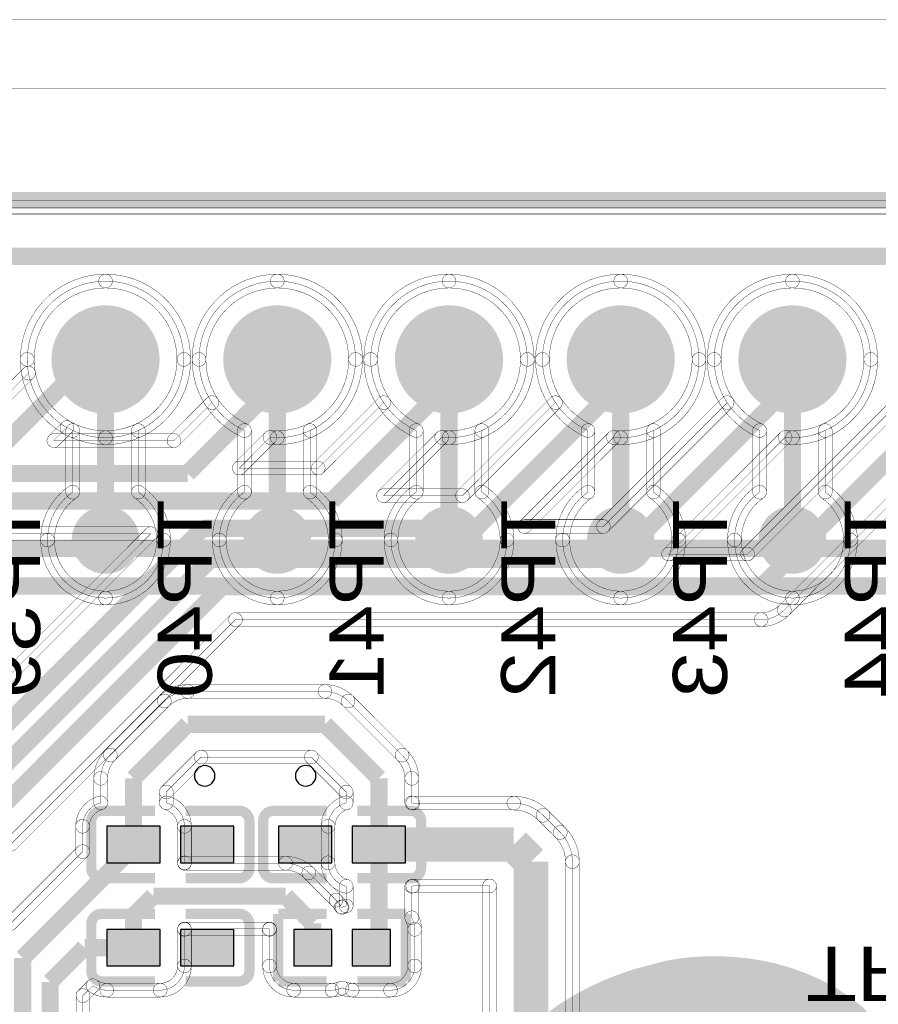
# Model space of a CAD drawing. Header units: millimetres. Extents: x -3.6 to 69.4, y -2.3 to 32.5.
# Tile 12 of 13: x 45.3 to 58, y 18 to 32.5. Entities that reach past the tile are written whole.
import ezdxf
from ezdxf.enums import TextEntityAlignment as Align

# ---------------------------------------------------------------- set-up
doc = ezdxf.new("R2010")
doc.units = ezdxf.units.MM
for name, color, linetype, true_color in [('Bottom Layer', 7, 'Continuous', 0x0000ff), ('Bottom Silkscreen Layer', 7, 'Continuous', 0x66cc33), ('Hole Layer', 7, 'Continuous', 0x222222), ('Top Layer', 7, 'Continuous', 0xff0000), ('Top Silkscreen Layer', 7, 'Continuous', 0xffcc00)]:
    doc.layers.add(name, color=color, linetype=linetype, true_color=true_color)
doc.styles.get("Standard").update_dxf_attribs({"font": 'arial.ttf'})

msp = doc.modelspace()

# ---------------------------------------------------------------- hatches: boundary and pattern name
at = {"layer": 'Bottom Layer'}
for points in [[(45.739, 27.492, 1), (47.339, 27.492, 1)], [(48.279, 27.492, 1), (49.879, 27.492, 1)], [(50.819, 27.492, 1), (52.419, 27.492, 1)], [(53.359, 27.492, 1), (54.959, 27.492, 1)], [(55.899, 27.492, 1), (57.499, 27.492, 1)], [(46.039, 24.823, 1), (47.039, 24.823, 1)], [(48.579, 24.823, 1), (49.579, 24.823, 1)], [(51.119, 24.823, 1), (52.119, 24.823, 1)], [(53.659, 24.823, 1), (54.659, 24.823, 1)], [(56.199, 24.823, 1), (57.199, 24.823, 1)]]:
    msp.add_hatch(color=256, dxfattribs=at).paths.add_polyline_path(points)
at = {"layer": 'Hole Layer'}
for points in [[(46.039, 27.492, 1), (47.039, 27.492, 1)], [(48.579, 27.492, 1), (49.579, 27.492, 1)], [(51.119, 27.492, 1), (52.119, 27.492, 1)], [(53.659, 27.492, 1), (54.659, 27.492, 1)], [(56.199, 27.492, 1), (57.199, 27.492, 1)]]:
    msp.add_hatch(color=256, dxfattribs=at).paths.add_polyline_path(points)
at = {"layer": 'Top Layer'}
for points in [[(45.739, 27.492, 1), (47.339, 27.492, 1)], [(48.279, 27.492, 1), (49.879, 27.492, 1)], [(50.819, 27.492, 1), (52.419, 27.492, 1)], [(53.359, 27.492, 1), (54.959, 27.492, 1)], [(55.899, 27.492, 1), (57.499, 27.492, 1)], [(47.348, 20.05), (47.348, 20.59), (46.558, 20.59), (46.558, 20.05)], [(48.438, 20.05), (48.438, 20.59), (47.648, 20.59), (47.648, 20.05)], [(49.098, 20.59), (49.098, 20.05), (49.888, 20.05), (49.888, 20.59)], [(50.188, 20.59), (50.188, 20.05), (50.978, 20.05), (50.978, 20.59)], [(47.348, 18.526), (47.348, 19.066), (46.558, 19.066), (46.558, 18.526)], [(48.438, 18.526), (48.438, 19.066), (47.648, 19.066), (47.648, 18.526)], [(49.888, 18.526), (49.888, 19.066), (49.322, 19.066), (49.322, 18.526)], [(50.754, 18.526), (50.754, 19.066), (50.188, 19.066), (50.188, 18.526)]]:
    msp.add_hatch(color=256, dxfattribs=at).paths.add_polyline_path(points)
at = {"layer": 'Top Silkscreen Layer'}
for points in [[(54.848, 18.476), (54.373, 18.35), (54.149, 18.272), (53.935, 18.186), (53.73, 18.09), (53.536, 17.985), (53.351, 17.872), (53.177, 17.75), (53.014, 17.619), (52.862, 17.481), (52.721, 17.334), (52.592, 17.179), (52.474, 17.017), (52.368, 16.848), (52.274, 16.671), (52.193, 16.487), (52.131, 16.318), (52.094, 16.167), (52.076, 16.004), (52.07, 15.794), (52.074, 15.577), (52.093, 15.412), (52.135, 15.253), (52.21, 15.058), (52.267, 14.93), (52.333, 14.808), (52.407, 14.691), (52.489, 14.579), (52.578, 14.473), (52.674, 14.373), (52.778, 14.278), (52.888, 14.189), (53.004, 14.106), (53.125, 14.028), (53.253, 13.957), (53.385, 13.892), (53.664, 13.779), (53.959, 13.693), (54.268, 13.632), (54.588, 13.598), (54.916, 13.591), (55.25, 13.612), (55.587, 13.662), (55.923, 13.74), (56.258, 13.849), (56.586, 13.989), (56.915, 14.158), (57.028, 14.226), (57.086, 14.271), (57.142, 14.322), (57.194, 14.344), (57.325, 14.44), (57.556, 14.665), (57.795, 14.924), (57.95, 15.123), (58.083, 15.364), (58.137, 15.478), (58.183, 15.591), (58.222, 15.703), (58.255, 15.817), (58.281, 15.933), (58.302, 16.054), (58.323, 16.262), (58.323, 16.466), (58.304, 16.663), (58.264, 16.854), (58.206, 17.038), (58.129, 17.214), (58.033, 17.382), (57.919, 17.542), (57.788, 17.692), (57.64, 17.832), (57.476, 17.962), (57.295, 18.081), (57.098, 18.189), (56.887, 18.285), (56.66, 18.368), (56.419, 18.438), (56.231, 18.479), (56.034, 18.51), (55.831, 18.531), (55.625, 18.541), (55.42, 18.541), (55.22, 18.53), (55.028, 18.508)], [(56.737, 18.201), (57.006, 18.079), (57.244, 17.945), (57.353, 17.874), (57.454, 17.799), (57.549, 17.72), (57.637, 17.638), (57.718, 17.552), (57.793, 17.461), (57.862, 17.366), (57.926, 17.267), (57.983, 17.163), (58.035, 17.054), (58.082, 16.939), (58.124, 16.82), (58.162, 16.685), (58.188, 16.556), (58.202, 16.429), (58.204, 16.301), (58.193, 16.171), (58.17, 16.035), (58.134, 15.89), (58.086, 15.734), (58.015, 15.562), (57.918, 15.377), (57.8, 15.187), (57.669, 15.002), (57.53, 14.829), (57.39, 14.678), (57.256, 14.556), (57.134, 14.473), (57.061, 14.462), (57.048, 14.608), (57.075, 14.78), (57.143, 14.984), (57.232, 15.171), (57.322, 15.291), (57.434, 15.352), (57.615, 15.426), (57.818, 15.537), (57.744, 15.721), (57.349, 16.379), (57.017, 16.939), (56.972, 16.934), (56.885, 16.893), (56.647, 16.855), (56.034, 17.017), (55.268, 17.239), (54.934, 17.332), (54.708, 17.198), (54.213, 16.89), (54.112, 16.815), (54.03, 16.744), (53.96, 16.671), (53.896, 16.592), (53.831, 16.5), (53.611, 16.191), (53.567, 16.134), (53.439, 16.032), (53.253, 15.942), (53.056, 15.881), (52.892, 15.866), (52.758, 15.852), (52.703, 15.652), (52.684, 15.437), (52.795, 15.321), (53.061, 15.145), (53.196, 15.023), (53.332, 14.838), (53.439, 14.668), (53.503, 14.586), (54.067, 14.49), (54.373, 14.444), (54.475, 14.423), (54.554, 14.401), (54.617, 14.373), (54.673, 14.338), (54.73, 14.293), (54.796, 14.234), (54.995, 14.053), (54.941, 13.873), (54.815, 13.7), (54.373, 13.739), (54.021, 13.811), (53.854, 13.857), (53.695, 13.911), (53.542, 13.971), (53.396, 14.039), (53.257, 14.112), (53.126, 14.193), (53.003, 14.279), (52.887, 14.372), (52.778, 14.472), (52.678, 14.577), (52.586, 14.688), (52.503, 14.805), (52.427, 14.928), (52.361, 15.057), (52.275, 15.248), (52.231, 15.396), (52.218, 15.566), (52.223, 15.825), (52.235, 16.077), (52.26, 16.252), (52.31, 16.406), (52.399, 16.595), (52.566, 16.89), (52.66, 17.031), (52.744, 17.143), (52.877, 17.292), (53.03, 17.439), (53.197, 17.581), (53.374, 17.715), (53.559, 17.838), (53.745, 17.948), (53.93, 18.04), (54.108, 18.114), (54.529, 18.26), (54.686, 18.304), (54.83, 18.334), (54.979, 18.352), (55.359, 18.36), (55.624, 18.358), (56.212, 18.342), (56.328, 18.33), (56.427, 18.311), (56.519, 18.285)]]:
    msp.add_hatch(color=256, dxfattribs=at).paths.add_polyline_path(points)

# ---------------------------------------------------------------- linework, layer by layer
at = {"layer": 'Bottom Layer', "const_width": 0.00508}
msp.add_lwpolyline([(-2.032, 31.496), (-2.032, -1.27), (67.564, -1.27), (67.564, 31.496)], close=True, dxfattribs=at)
for points in [[(0.257, 29.642, -1), (0.257, 29.845), (64.744, 29.845, -1), (64.744, 29.642)], [(64.744, 9.357), (64.744, 0.257), (0.257, 0.257), (0.257, 9.357, 0.314172), (2, 8.142, 0.414214), (3.858, 10, 0.414214), (2, 11.858, 0.314172), (0.257, 10.643), (0.257, 19.357, 0.314172), (2, 18.142, 0.414214), (3.858, 20, 0.414214), (2, 21.858, 0.314172), (0.257, 20.643), (0.257, 29.744), (64.744, 29.744), (64.744, 20.643, 0.314172), (63, 21.858, 0.414214), (61.142, 20, 0.414214), (63, 18.142, 0.314172), (64.744, 19.357), (64.744, 10.643, 0.314172), (63, 11.858, 0.414214), (61.142, 10, 0.414214), (63, 8.142, 0.314172)], [(45.279, 27.492, -0.414214), (46.539, 28.752, -1), (46.539, 28.549, 0.414214), (45.483, 27.492, -1)], [(46.539, 28.752, -0.414214), (47.799, 27.492, -1), (47.596, 27.492, 0.414214), (46.539, 28.549, -1)], [(47.819, 27.492, -0.414214), (49.079, 28.752, -1), (49.079, 28.549, 0.414214), (48.023, 27.492, -1)], [(49.079, 28.752, -0.414214), (50.339, 27.492, -1), (50.136, 27.492, 0.414214), (49.079, 28.549, -1)], [(50.359, 27.492, -0.414214), (51.619, 28.752, -1), (51.619, 28.549, 0.414214), (50.563, 27.492, -1)], [(51.619, 28.752, -0.414214), (52.879, 27.492, -1), (52.676, 27.492, 0.414214), (51.619, 28.549, -1)], [(52.899, 27.492, -0.414214), (54.159, 28.752, -1), (54.159, 28.549, 0.414214), (53.103, 27.492, -1)], [(54.159, 28.752, -0.414214), (55.419, 27.492, -1), (55.216, 27.492, 0.414214), (54.159, 28.549, -1)], [(55.439, 27.492, -0.414214), (56.699, 28.752, -1), (56.699, 28.549, 0.414214), (55.643, 27.492, -1)], [(56.699, 28.752, -0.414214), (57.959, 27.492, -1), (57.756, 27.492, 0.414214), (56.699, 28.549, -1)], [(46.539, 23.964, 0.414214), (47.397, 24.823, 0.247355), (47.024, 25.53), (47.024, 26.44, 0.292586), (47.697, 27.492, 0.414214), (46.539, 28.65, 0.414214), (45.381, 27.492, 0.292586), (46.054, 26.44), (46.054, 25.53, 0.247355), (45.681, 24.823, 0.414214)], [(49.079, 23.964, 0.414214), (49.937, 24.823, 0.247355), (49.564, 25.53), (49.564, 26.44, 0.292586), (50.237, 27.492, 0.414214), (49.079, 28.65, 0.414214), (47.921, 27.492, 0.292586), (48.594, 26.44), (48.594, 25.53, 0.247355), (48.221, 24.823, 0.414214)], [(50.761, 24.823, 0.414214), (51.619, 23.964, 0.414214), (52.477, 24.823, 0.247355), (52.104, 25.53), (52.104, 26.44, 0.292586), (52.777, 27.492, 0.414214), (51.619, 28.65, 0.414214), (50.461, 27.492, 0.292586), (51.134, 26.44), (51.134, 25.53, 0.247355)], [(54.159, 23.964, 0.414214), (55.017, 24.823, 0.247355), (54.644, 25.53), (54.644, 26.44, 0.292586), (55.317, 27.492, 0.414214), (54.159, 28.65, 0.414214), (53.001, 27.492, 0.292586), (53.674, 26.44), (53.674, 25.53, 0.247355), (53.301, 24.823, 0.414214)], [(55.841, 24.823, 0.414214), (56.699, 23.964, 0.414214), (57.557, 24.823, 0.247355), (57.184, 25.53), (57.184, 26.44, 0.292586), (57.857, 27.492, 0.414214), (56.699, 28.65, 0.414214), (55.541, 27.492, 0.292586), (56.214, 26.44), (56.214, 25.53, 0.247355)], [(46.011, 26.348, -0.292586), (45.279, 27.492, -1), (45.483, 27.492, 0.292586), (46.097, 26.533, -1)], [(47.799, 27.492, -0.292586), (47.067, 26.348, -1), (46.982, 26.533, 0.292586), (47.596, 27.492, -1)], [(48.551, 26.348, -0.292586), (47.819, 27.492, -1), (48.023, 27.492, 0.292586), (48.637, 26.533, -1)], [(50.339, 27.492, -0.292586), (49.607, 26.348, -1), (49.522, 26.533, 0.292586), (50.136, 27.492, -1)], [(51.092, 26.348, -0.292586), (50.359, 27.492, -1), (50.563, 27.492, 0.292586), (51.177, 26.533, -1)], [(52.879, 27.492, -0.292586), (52.147, 26.348, -1), (52.062, 26.533, 0.292586), (52.676, 27.492, -1)], [(53.632, 26.348, -0.292586), (52.899, 27.492, -1), (53.103, 27.492, 0.292586), (53.717, 26.533, -1)], [(55.419, 27.492, -0.292586), (54.687, 26.348, -1), (54.602, 26.533, 0.292586), (55.216, 27.492, -1)], [(56.172, 26.348, -0.292586), (55.439, 27.492, -1), (55.643, 27.492, 0.292586), (56.257, 26.533, -1)], [(57.959, 27.492, -0.292586), (57.227, 26.348, -1), (57.142, 26.533, 0.292586), (57.756, 27.492, -1)], [(45.952, 26.44, -1), (46.156, 26.44), (46.156, 25.53, -1), (45.952, 25.53)], [(47.126, 25.53, -1), (46.923, 25.53), (46.923, 26.44, -1), (47.126, 26.44)], [(48.492, 26.44, -1), (48.696, 26.44), (48.696, 25.53, -1), (48.492, 25.53)], [(49.666, 25.53, -1), (49.463, 25.53), (49.463, 26.44, -1), (49.666, 26.44)], [(51.032, 26.44, -1), (51.236, 26.44), (51.236, 25.53, -1), (51.032, 25.53)], [(52.206, 25.53, -1), (52.003, 25.53), (52.003, 26.44, -1), (52.206, 26.44)], [(53.572, 26.44, -1), (53.776, 26.44), (53.776, 25.53, -1), (53.572, 25.53)], [(54.746, 25.53, -1), (54.543, 25.53), (54.543, 26.44, -1), (54.746, 26.44)], [(56.112, 26.44, -1), (56.316, 26.44), (56.316, 25.53, -1), (56.112, 25.53)], [(57.286, 25.53, -1), (57.083, 25.53), (57.083, 26.44, -1), (57.286, 26.44)], [(45.579, 24.823, -0.247355), (45.997, 25.614, -1), (46.111, 25.447, 0.247355), (45.783, 24.823, -1)], [(47.082, 25.614, -0.247355), (47.499, 24.823, -1), (47.296, 24.823, 0.247355), (46.967, 25.447, -1)], [(48.119, 24.823, -0.247355), (48.537, 25.614, -1), (48.651, 25.447, 0.247355), (48.323, 24.823, -1)], [(49.622, 25.614, -0.247355), (50.039, 24.823, -1), (49.836, 24.823, 0.247355), (49.507, 25.447, -1)], [(50.659, 24.823, -0.247355), (51.077, 25.614, -1), (51.192, 25.447, 0.247355), (50.863, 24.823, -1)], [(52.162, 25.614, -0.247355), (52.579, 24.823, -1), (52.376, 24.823, 0.247355), (52.047, 25.447, -1)], [(53.199, 24.823, -0.247355), (53.617, 25.614, -1), (53.732, 25.447, 0.247355), (53.403, 24.823, -1)], [(54.702, 25.614, -0.247355), (55.119, 24.823, -1), (54.916, 24.823, 0.247355), (54.587, 25.447, -1)], [(55.739, 24.823, -0.247355), (56.157, 25.614, -1), (56.272, 25.447, 0.247355), (55.943, 24.823, -1)], [(57.242, 25.614, -0.247355), (57.659, 24.823, -1), (57.456, 24.823, 0.247355), (57.127, 25.447, -1)], [(46.539, 23.863, -0.414214), (45.579, 24.823, -1), (45.783, 24.823, 0.414214), (46.539, 24.066, -1)], [(47.499, 24.823, -0.414214), (46.539, 23.863, -1), (46.539, 24.066, 0.414214), (47.296, 24.823, -1)], [(49.079, 23.863, -0.414214), (48.119, 24.823, -1), (48.323, 24.823, 0.414214), (49.079, 24.066, -1)], [(50.039, 24.823, -0.414214), (49.079, 23.863, -1), (49.079, 24.066, 0.414214), (49.836, 24.823, -1)], [(51.619, 23.863, -0.414214), (50.659, 24.823, -1), (50.863, 24.823, 0.414214), (51.619, 24.066, -1)], [(52.579, 24.823, -0.414214), (51.619, 23.863, -1), (51.619, 24.066, 0.414214), (52.376, 24.823, -1)], [(54.159, 23.863, -0.414214), (53.199, 24.823, -1), (53.403, 24.823, 0.414214), (54.159, 24.066, -1)], [(55.119, 24.823, -0.414214), (54.159, 23.863, -1), (54.159, 24.066, 0.414214), (54.916, 24.823, -1)], [(56.699, 23.863, -0.414214), (55.739, 24.823, -1), (55.943, 24.823, 0.414214), (56.699, 24.066, -1)], [(57.659, 24.823, -0.414214), (56.699, 23.863, -1), (56.699, 24.066, 0.414214), (57.456, 24.823, -1)]]:
    msp.add_lwpolyline(points, format="xyb", close=True, dxfattribs=at)
at = {"layer": 'Bottom Layer', "const_width": 0.254}
for points in [[(46.539, 27.492), (46.539, 24.823)], [(49.079, 27.492), (49.079, 24.823)], [(51.619, 27.492), (51.619, 24.823)], [(54.159, 27.492), (54.159, 24.823)], [(56.699, 27.492), (56.699, 24.823)]]:
    msp.add_lwpolyline(points, dxfattribs=at)
at = {"layer": 'Hole Layer'}
for points in [[(47.854, 21.336, 1), (48.158, 21.336), (48.158, 21.336, 1), (47.854, 21.336)], [(49.347, 21.336, 1), (49.652, 21.336), (49.652, 21.336, 1), (49.347, 21.336)]]:
    msp.add_lwpolyline(points, format="xyb", dxfattribs=at)
at = {"layer": 'Top Layer', "const_width": 0.00508}
msp.add_lwpolyline([(-3.556, 32.512), (-3.556, -2.286), (68.58, -2.286), (68.58, 32.512)], close=True, dxfattribs=at)
for points in [[(0.257, 29.642, -1), (0.257, 29.845), (64.744, 29.845, -1), (64.744, 29.642)], [(45.279, 27.492, -0.414214), (46.539, 28.752, -1), (46.539, 28.549, 0.414214), (45.483, 27.492, -1)], [(46.539, 28.752, -0.414214), (47.799, 27.492, -1), (47.596, 27.492, 0.414214), (46.539, 28.549, -1)], [(47.819, 27.492, -0.414214), (49.079, 28.752, -1), (49.079, 28.549, 0.414214), (48.023, 27.492, -1)], [(49.079, 28.752, -0.414214), (50.339, 27.492, -1), (50.136, 27.492, 0.414214), (49.079, 28.549, -1)], [(50.359, 27.492, -0.414214), (51.619, 28.752, -1), (51.619, 28.549, 0.414214), (50.563, 27.492, -1)], [(51.619, 28.752, -0.414214), (52.879, 27.492, -1), (52.676, 27.492, 0.414214), (51.619, 28.549, -1)], [(52.899, 27.492, -0.414214), (54.159, 28.752, -1), (54.159, 28.549, 0.414214), (53.103, 27.492, -1)], [(54.159, 28.752, -0.414214), (55.419, 27.492, -1), (55.216, 27.492, 0.414214), (54.159, 28.549, -1)], [(55.439, 27.492, -0.414214), (56.699, 28.752, -1), (56.699, 28.549, 0.414214), (55.643, 27.492, -1)], [(56.699, 28.752, -0.414214), (57.959, 27.492, -1), (57.756, 27.492, 0.414214), (56.699, 28.549, -1)], [(45.299, 27.271, -0.044094), (45.279, 27.492, -1), (45.483, 27.492, 0.044094), (45.499, 27.307, -1)], [(47.799, 27.492, -0.414214), (46.539, 26.232, -1), (46.539, 26.436, 0.414214), (47.596, 27.492, -1)], [(48.029, 26.797, -0.147168), (47.819, 27.492, -1), (48.023, 27.492, 0.147168), (48.198, 26.909, -1)], [(50.339, 27.492, -0.414214), (49.079, 26.232, -1), (49.079, 26.436, 0.414214), (50.136, 27.492, -1)], [(50.569, 26.797, -0.147168), (50.359, 27.492, -1), (50.563, 27.492, 0.147168), (50.738, 26.909, -1)], [(52.879, 27.492, -0.414214), (51.619, 26.232, -1), (51.619, 26.436, 0.414214), (52.676, 27.492, -1)], [(53.109, 26.797, -0.147168), (52.899, 27.492, -1), (53.103, 27.492, 0.147168), (53.278, 26.909, -1)], [(55.419, 27.492, -0.414214), (54.159, 26.232, -1), (54.159, 26.436, 0.414214), (55.216, 27.492, -1)], [(55.649, 26.797, -0.147168), (55.439, 27.492, -1), (55.643, 27.492, 0.147168), (55.818, 26.909, -1)], [(57.959, 27.492, -0.414214), (56.699, 26.232, -1), (56.699, 26.436, 0.414214), (57.756, 27.492, -1)], [(45.041, 26.787, -1), (44.897, 26.931), (45.327, 27.361, -1), (45.471, 27.217)], [(47.624, 26.22, -1), (47.48, 26.363), (48.041, 26.925, -1), (48.185, 26.781)], [(49.757, 25.813, -1), (49.614, 25.957), (50.581, 26.925, -1), (50.725, 26.781)], [(51.891, 25.407, -1), (51.747, 25.551), (53.121, 26.925, -1), (53.265, 26.781)], [(53.974, 24.95, -1), (53.83, 25.093), (55.661, 26.925, -1), (55.805, 26.781)], [(56.107, 24.543, -1), (55.964, 24.687), (58.201, 26.925, -1), (58.345, 26.781)], [(45.846, 26.22, -1), (45.702, 26.363), (45.895, 26.557, -1), (46.039, 26.413)], [(46.539, 26.232, -0.12986), (45.917, 26.397, -1), (46.017, 26.573, 0.12986), (46.539, 26.436, -1)], [(45.774, 26.19, -1), (45.774, 26.393), (47.552, 26.393, -1), (47.552, 26.19)], [(48.589, 25.813, -1), (48.446, 25.957), (48.9, 26.411, -1), (49.043, 26.267)], [(49.079, 26.232, -0.023309), (48.962, 26.238, -1), (48.981, 26.44, 0.023309), (49.079, 26.436, -1)], [(50.723, 25.407, -1), (50.579, 25.551), (51.44, 26.411, -1), (51.583, 26.267)], [(51.619, 26.232, -0.023309), (51.502, 26.238, -1), (51.521, 26.44, 0.023309), (51.619, 26.436, -1)], [(52.806, 24.95, -1), (52.662, 25.093), (53.98, 26.411, -1), (54.123, 26.267)], [(54.159, 26.232, -0.023309), (54.042, 26.238, -1), (54.061, 26.44, 0.023309), (54.159, 26.436, -1)], [(54.939, 24.543, -1), (54.796, 24.687), (56.52, 26.411, -1), (56.663, 26.267)], [(56.651, 23.715, -1), (56.508, 23.859), (59.06, 26.411, -1), (59.203, 26.267)], [(56.699, 26.232, -0.023309), (56.582, 26.238, -1), (56.601, 26.44, 0.023309), (56.699, 26.436, -1)], [(48.518, 25.784, -1), (48.518, 25.987), (49.685, 25.987, -1), (49.685, 25.784)], [(50.651, 25.377, -1), (50.651, 25.58), (51.819, 25.58, -1), (51.819, 25.377)], [(52.734, 24.92, -1), (52.734, 25.123), (53.902, 25.123, -1), (53.902, 24.92)], [(43.569, 21.131, -1), (43.426, 21.275), (47.138, 24.987, -1), (47.281, 24.843)], [(44.651, 24.813, -1), (44.651, 25.017), (47.209, 25.017, -1), (47.209, 24.813)], [(54.868, 24.514, -1), (54.868, 24.717), (56.035, 24.717, -1), (56.035, 24.514)], [(56.651, 23.715, -0.198912), (56.236, 23.543, -1), (56.236, 23.747, 0.198912), (56.508, 23.859, -1)], [(56.651, 23.715, -1), (56.508, 23.859), (56.508, 23.859, -1), (56.651, 23.715)], [(45.21, 20.25, -1), (45.067, 20.394), (48.389, 23.717, -1), (48.533, 23.573)], [(48.461, 23.543, -1), (48.461, 23.747), (56.236, 23.747, -1), (56.236, 23.543)], [(56.236, 23.543, -1), (56.236, 23.747), (56.236, 23.747, -1), (56.236, 23.543)], [(47.337, 22.513, -0.198912), (47.752, 22.685, -1), (47.752, 22.482, 0.198912), (47.481, 22.369, -1)], [(47.752, 22.482, -1), (47.752, 22.685), (49.784, 22.685, -1), (49.784, 22.482)], [(47.752, 22.482, -1), (47.752, 22.685), (47.752, 22.685, -1), (47.752, 22.482)], [(49.784, 22.685, -0.198912), (50.199, 22.513, -1), (50.055, 22.369, 0.198912), (49.784, 22.482, -1)], [(49.784, 22.482, -1), (49.784, 22.685), (49.784, 22.685, -1), (49.784, 22.482)], [(46.682, 21.57, -1), (46.538, 21.714), (47.337, 22.513, -1), (47.481, 22.369)], [(47.481, 22.369, -1), (47.337, 22.513), (47.337, 22.513, -1), (47.481, 22.369)], [(50.055, 22.369, -1), (50.199, 22.513), (50.998, 21.714, -1), (50.854, 21.57)], [(50.055, 22.369, -1), (50.199, 22.513), (50.199, 22.513, -1), (50.055, 22.369)], [(46.366, 21.299, -0.198912), (46.538, 21.714, -1), (46.682, 21.57, 0.198912), (46.569, 21.299, -1)], [(46.682, 21.57, -1), (46.538, 21.714), (46.538, 21.714, -1), (46.682, 21.57)], [(47.51, 21.026, -1), (47.366, 21.17), (47.881, 21.685, -1), (48.025, 21.541)], [(47.953, 21.511, -1), (47.953, 21.715), (49.583, 21.715, -1), (49.583, 21.511)], [(49.511, 21.541, -1), (49.655, 21.685), (50.17, 21.17, -1), (50.026, 21.026)], [(50.998, 21.714, -0.198912), (51.17, 21.299, -1), (50.967, 21.299, 0.198912), (50.854, 21.57, -1)], [(50.854, 21.57, -1), (50.998, 21.714), (50.998, 21.714, -1), (50.854, 21.57)], [(50.098, 19.413, 0.044522), (50.038, 19.391, 0.00908), (50.026, 19.396), (50.026, 19.396, 0.066337), (49.948, 19.498), (49.948, 19.498), (49.546, 19.901), (49.546, 19.901, 0.198912), (49.202, 20.043), (49.202, 20.043), (47.706, 20.043, 0.004787), (47.706, 20.05), (47.706, 20.59), (47.706, 20.59, 0.341548), (47.438, 20.937), (47.438, 21.098), (47.953, 21.613), (49.583, 21.613), (50.098, 21.098), (50.098, 20.937, 0.341548), (49.83, 20.59), (49.83, 20.05), (49.83, 20.05, 0.341548), (50.098, 19.703)], [(46.366, 21.299, -1), (46.569, 21.299), (46.569, 21.299, -1), (46.366, 21.299)], [(46.366, 21.299, -1), (46.569, 21.299), (46.569, 20.937, -1), (46.366, 20.937)], [(51.17, 20.937, -1), (50.967, 20.937), (50.967, 21.299, -1), (51.17, 21.299)], [(51.17, 21.299, -1), (50.967, 21.299), (50.967, 21.299, -1), (51.17, 21.299)], [(47.54, 20.937, -1), (47.337, 20.937), (47.337, 21.098, -1), (47.54, 21.098)], [(49.996, 21.098, -1), (50.2, 21.098), (50.2, 20.937, -1), (49.996, 20.937)], [(46.098, 20.59, -0.341548), (46.442, 21.035, -1), (46.493, 20.838, 0.341548), (46.301, 20.59, -1)], [(47.464, 21.035, -0.341548), (47.808, 20.59, -1), (47.605, 20.59, 0.341548), (47.413, 20.838, -1)], [(49.728, 20.59, -0.341548), (50.072, 21.035, -1), (50.124, 20.838, 0.341548), (49.932, 20.59, -1)], [(51.094, 21.035, -0.011441), (51.114, 21.029, -1), (51.054, 20.835, 0.011441), (51.043, 20.838, -1)], [(51.084, 20.831, -1), (51.084, 21.034), (52.578, 21.034, -1), (52.578, 20.831)], [(52.578, 21.034, -0.198912), (53.083, 20.825, -1), (52.939, 20.681, 0.198912), (52.578, 20.831, -1)], [(52.578, 20.831, -1), (52.578, 21.034), (52.578, 21.034, -1), (52.578, 20.831)], [(52.939, 20.681, -1), (53.083, 20.825), (53.337, 20.571, -1), (53.193, 20.427)], [(52.939, 20.681, -1), (53.083, 20.825), (53.083, 20.825, -1), (52.939, 20.681)], [(46.098, 20.59, -1), (46.301, 20.59), (46.301, 20.216, -1), (46.098, 20.216)], [(47.808, 20.05, -1), (47.605, 20.05), (47.605, 20.59, -1), (47.808, 20.59)], [(47.605, 20.59, -1), (47.808, 20.59), (47.808, 20.59, -1), (47.605, 20.59)], [(49.728, 20.59, -1), (49.932, 20.59), (49.932, 20.05, -1), (49.728, 20.05)], [(53.337, 20.571, -0.198912), (53.546, 20.066, -1), (53.343, 20.066, 0.198912), (53.193, 20.427, -1)], [(53.193, 20.427, -1), (53.337, 20.571), (53.337, 20.571, -1), (53.193, 20.427)], [(45.21, 19.083, -1), (45.067, 19.226), (46.128, 20.288, -1), (46.272, 20.144)], [(47.808, 20.05, -0.004787), (47.808, 20.041, -1), (47.605, 20.045, 0.004787), (47.605, 20.05, -1)], [(47.706, 19.942, -1), (47.706, 20.145), (49.202, 20.145, -1), (49.202, 19.942)], [(49.202, 20.145, -0.198912), (49.617, 19.973, -1), (49.474, 19.829, 0.198912), (49.202, 19.942, -1)], [(49.202, 19.942, -1), (49.202, 20.145), (49.202, 20.145, -1), (49.202, 19.942)], [(49.728, 20.05, -1), (49.932, 20.05), (49.932, 20.05, -1), (49.728, 20.05)], [(50.072, 19.605, -0.341548), (49.728, 20.05, -1), (49.932, 20.05, 0.341548), (50.124, 19.802, -1)], [(53.546, 11.431, -1), (53.343, 11.431), (53.343, 20.066, -1), (53.546, 20.066)], [(53.546, 20.066, -1), (53.343, 20.066), (53.343, 20.066, -1), (53.546, 20.066)], [(49.474, 19.829, -1), (49.617, 19.973), (50.02, 19.57, -1), (49.876, 19.426)], [(49.474, 19.829, -1), (49.617, 19.973), (49.617, 19.973, -1), (49.474, 19.829)], [(49.996, 19.703, -1), (50.2, 19.703), (50.2, 19.413, -1), (49.996, 19.413)], [(51.114, 19.611, -0.011441), (51.094, 19.605, -1), (51.043, 19.802, 0.011441), (51.054, 19.805, -1)], [(51.17, 19.237, -1), (50.967, 19.237), (50.967, 19.703, -1), (51.17, 19.703)], [(51.084, 19.606, -1), (51.084, 19.809), (52.22, 19.809, -1), (52.22, 19.606)], [(52.118, 19.708, -1), (52.322, 19.708), (52.322, 11.431, -1), (52.118, 11.431)], [(50.02, 19.57, -0.066337), (50.114, 19.447, -1), (49.938, 19.346, 0.066337), (49.876, 19.426, -1)], [(49.876, 19.426, -1), (50.02, 19.57), (50.02, 19.57, -1), (49.876, 19.426)], [(49.996, 19.484, -0.044522), (50.073, 19.511, -1), (50.124, 19.314, 0.044522), (50.081, 19.299, -1)], [(50.065, 19.49, -0.00908), (50.081, 19.484, -1), (49.996, 19.299, 0.00908), (49.987, 19.303, -1)], [(50.12, 19.357, -1), (49.932, 19.436), (49.932, 19.436, -1), (50.12, 19.357)], [(51.158, 19.286, -0.125239), (51.213, 19.066, -1), (51.01, 19.066, 0.125239), (50.979, 19.189, -1)], [(47.808, 19.075, -0.004787), (47.808, 19.066, -1), (47.605, 19.066, 0.004787), (47.605, 19.071, -1)], [(47.706, 18.971, -1), (47.706, 19.174), (48.964, 19.174, -1), (48.964, 18.971)], [(47.808, 18.526, -1), (47.605, 18.526), (47.605, 19.066, -1), (47.808, 19.066)], [(47.605, 19.066, -1), (47.808, 19.066), (47.808, 19.066, -1), (47.605, 19.066)], [(48.863, 19.066, -0.004787), (48.863, 19.075, -1), (49.066, 19.071, 0.004787), (49.066, 19.066, -1)], [(48.863, 19.066, -1), (49.066, 19.066), (49.066, 18.526, -1), (48.863, 18.526)], [(51.213, 18.526, -1), (51.01, 18.526), (51.01, 19.066, -1), (51.213, 19.066)], [(51.01, 19.066, -1), (51.213, 19.066), (51.213, 19.066, -1), (51.01, 19.066)], [(47.808, 18.526, -0.414214), (47.348, 18.066, -1), (47.348, 18.269, 0.414214), (47.605, 18.526, -1)], [(48.863, 18.526, -1), (49.066, 18.526), (49.066, 18.526, -1), (48.863, 18.526)], [(49.322, 18.066, -0.414214), (48.863, 18.526, -1), (49.066, 18.526, 0.414214), (49.322, 18.269, -1)], [(51.213, 18.526, -0.414214), (50.754, 18.066, -1), (50.754, 18.269, 0.414214), (51.01, 18.526, -1)], [(46.277, 18.015, -1), (46.133, 18.159), (46.28, 18.305, -1), (46.423, 18.162)], [(46.558, 18.066, -0.154804), (46.293, 18.15, -1), (46.41, 18.316, 0.154804), (46.558, 18.269, -1)], [(46.558, 18.066, -1), (46.558, 18.269), (47.348, 18.269, -1), (47.348, 18.066)], [(49.322, 18.066, -1), (49.322, 18.269), (49.888, 18.269, -1), (49.888, 18.066)], [(50.081, 18.109, -0.108449), (49.888, 18.066, -1), (49.888, 18.269, 0.108449), (49.996, 18.293, -1)], [(50.188, 18.066, -0.108449), (49.996, 18.109, -1), (50.081, 18.293, 0.108449), (50.188, 18.269, -1)], [(50.188, 18.066, -1), (50.188, 18.269), (50.754, 18.269, -1), (50.754, 18.066)], [(46.307, 17.526, -1), (46.104, 17.526), (46.104, 18.087, -1), (46.307, 18.087)]]:
    msp.add_lwpolyline(points, format="xyb", close=True, dxfattribs=at)
for points in [[(0.257, 29.744), (64.744, 29.744), (64.744, 20.643, 0.314172), (63, 21.858, 0.414214), (61.142, 20, 0.414214), (63, 18.142, 0.314172), (64.744, 19.357), (64.744, 10.643, 0.314172), (63, 11.858, 0.414214), (61.142, 10, 0.414214), (63, 8.142, 0.314172), (64.744, 9.357), (64.744, 0.257), (0.257, 0.257)], [(58.273, 26.853), (56.035, 24.615), (54.868, 24.615), (56.591, 26.339, 0.023309), (56.699, 26.334, 0.414214), (57.857, 27.492, 0.414214), (56.699, 28.65, 0.414214), (55.541, 27.492, 0.147168), (55.733, 26.853), (53.902, 25.022), (52.734, 25.022), (54.051, 26.339, 0.023309), (54.159, 26.334, 0.414214), (55.317, 27.492, 0.414214), (54.159, 28.65, 0.414214), (53.001, 27.492, 0.147168), (53.193, 26.853), (51.819, 25.479), (50.651, 25.479), (51.511, 26.339, 0.023309), (51.619, 26.334, 0.414214), (52.777, 27.492, 0.414214), (51.619, 28.65, 0.414214), (50.461, 27.492, 0.147168), (50.653, 26.853), (49.685, 25.885), (48.518, 25.885), (48.971, 26.339, 0.023309), (49.079, 26.334, 0.414214), (50.237, 27.492, 0.414214), (49.079, 28.65, 0.414214), (47.921, 27.492, 0.147168), (48.113, 26.853), (47.552, 26.292), (45.774, 26.292), (45.967, 26.485, 0.12986), (46.539, 26.334, 0.414214), (47.697, 27.492, 0.414214), (46.539, 28.65, 0.414214), (45.381, 27.492, 0.044094), (45.399, 27.289), (44.969, 26.859, 0.145608)], [(45.138, 20.322), (48.461, 23.645), (56.236, 23.645), (56.236, 23.645, 0.198912), (56.579, 23.787), (56.579, 23.787), (59.131, 26.339, 0.023309)], [(53.444, 11.431), (53.444, 20.066), (53.444, 20.066, 0.198912), (53.265, 20.499), (53.265, 20.499), (53.011, 20.753), (53.011, 20.753, 0.198912), (52.578, 20.932), (52.578, 20.932), (51.084, 20.932, 0.011441), (51.068, 20.937), (51.068, 21.299), (51.068, 21.299, 0.198912), (50.926, 21.642), (50.926, 21.642), (50.127, 22.441), (50.127, 22.441, 0.198912), (49.784, 22.583), (49.784, 22.583), (47.752, 22.583), (47.752, 22.583, 0.198912), (47.409, 22.441), (47.409, 22.441), (46.61, 21.642), (46.61, 21.642, 0.198912), (46.468, 21.299), (46.468, 21.299), (46.468, 20.937, 0.341548), (46.2, 20.59), (46.2, 20.216), (45.138, 19.154)], [(46.205, 17.526), (46.205, 18.087), (46.352, 18.233, 0.154804), (46.558, 18.168), (47.348, 18.168, 0.414214), (47.706, 18.526), (47.706, 19.066), (47.706, 19.066, 0.004787), (47.706, 19.073), (48.964, 19.073, 0.004787), (48.964, 19.066), (48.964, 18.526), (48.964, 18.526, 0.414214), (49.322, 18.168), (49.888, 18.168, 0.108449), (50.038, 18.201, 0.108449), (50.188, 18.168), (50.754, 18.168, 0.414214), (51.112, 18.526), (51.112, 19.066), (51.112, 19.066, 0.125239), (51.068, 19.237), (51.068, 19.703, 0.011441), (51.084, 19.708), (52.22, 19.708), (52.22, 11.431, 0.098826)]]:
    msp.add_lwpolyline(points, format="xyb", dxfattribs=at)
at = {"layer": 'Top Layer'}
for points, const_width in [([(45.009, 26.213), (46.288, 27.492)], 0.254), ([(46.288, 27.492), (46.539, 27.492)], 0.254), ([(49.079, 27.492), (49.022, 27.435)], 0.254), ([(49.022, 27.435), (49.022, 27.076)], 0.254), ([(51.562, 27.435), (51.619, 27.492)], 0.254), ([(51.562, 27.076), (51.562, 27.435)], 0.254), ([(54.102, 27.435), (54.159, 27.492)], 0.254), ([(54.102, 27.076), (54.102, 27.435)], 0.254), ([(56.642, 27.435), (56.699, 27.492)], 0.254), ([(56.642, 27.076), (56.642, 27.435)], 0.254), ([(49.022, 27.076), (47.753, 25.806)], 0.254), ([(49.886, 25.4), (51.562, 27.076)], 0.254), ([(52.02, 24.994), (54.102, 27.076)], 0.254), ([(54.103, 24.536), (56.642, 27.076)], 0.254), ([(56.236, 24.13), (59.182, 27.076)], 0.254), ([(47.753, 25.806), (44.282, 25.806)], 0.254), ([(44.45, 25.4), (49.886, 25.4)], 0.254), ([(43.84, 20.86), (47.974, 24.994)], 0.254), ([(47.974, 24.994), (52.02, 24.994)], 0.254), ([(44.651, 24.915), (47.209, 24.915), (43.497, 21.203)], 0.00508), ([(44.247, 20.692), (48.092, 24.536)], 0.254), ([(48.092, 24.536), (54.103, 24.536)], 0.254), ([(44.653, 20.523), (48.26, 24.13)], 0.254), ([(48.26, 24.13), (56.236, 24.13)], 0.254), ([(47.752, 22.098), (46.953, 21.299)], 0.254), ([(49.784, 22.098), (47.752, 22.098)], 0.254), ([(50.583, 21.299), (49.784, 22.098)], 0.254), ([(46.953, 21.299), (46.953, 20.32)], 0.254), ([(50.583, 20.32), (50.583, 21.299)], 0.254), ([(50.583, 20.32), (52.578, 20.32)], 0.508), ([(52.832, 20.066), (52.578, 20.32)], 0.508), ([(45.314, 18.644), (46.953, 20.283)], 0.254), ([(46.953, 20.283), (46.953, 20.32)], 0.254), ([(50.583, 20.32), (50.583, 18.908)], 0.254), ([(52.832, 11.176), (52.832, 20.066)], 0.508), ([(47.244, 19.558), (46.953, 19.267)], 0.254), ([(49.202, 19.558), (47.244, 19.558)], 0.254), ([(49.605, 19.155), (49.202, 19.558)], 0.254), ([(46.953, 19.267), (46.953, 18.796)], 0.254), ([(49.605, 18.796), (49.605, 19.155)], 0.254), ([(50.583, 18.908), (50.471, 18.796)], 0.254), ([(46.228, 18.796), (45.72, 18.288)], 0.254), ([(46.953, 18.796), (46.228, 18.796)], 0.254), ([(45.314, 17.694), (45.314, 18.644)], 0.254), ([(45.72, 18.288), (45.72, 17.526)], 0.254)]:
    msp.add_lwpolyline(points, dxfattribs=dict(at, const_width=const_width))
for points in [[(47.348, 20.05), (47.348, 20.59), (46.558, 20.59), (46.558, 20.05)], [(48.438, 20.05), (48.438, 20.59), (47.648, 20.59), (47.648, 20.05)], [(49.098, 20.59), (49.098, 20.05), (49.888, 20.05), (49.888, 20.59)], [(50.188, 20.59), (50.188, 20.05), (50.978, 20.05), (50.978, 20.59)], [(47.348, 18.526), (47.348, 19.066), (46.558, 19.066), (46.558, 18.526)], [(48.438, 18.526), (48.438, 19.066), (47.648, 19.066), (47.648, 18.526)], [(49.888, 18.526), (49.888, 19.066), (49.322, 19.066), (49.322, 18.526)], [(50.754, 18.526), (50.754, 19.066), (50.188, 19.066), (50.188, 18.526)]]:
    msp.add_lwpolyline(points, close=True, dxfattribs=at)
at = {"layer": 'Top Silkscreen Layer'}
for points, const_width in [([(39.199, 29.842), (64.199, 29.842)], 0.254), ([(39.199, 29.842), (64.199, 29.842)], 0.254), ([(63.557, 29.016), (39.935, 29.016)], 0.254), ([(63.557, 29.016), (39.935, 29.016)], 0.254), ([(39.935, 24.698), (63.557, 24.698)], 0.254), ([(39.935, 24.698), (63.557, 24.698)], 0.254), ([(64.199, 24.142), (39.199, 24.142)], 0.254), ([(64.199, 24.142), (39.199, 24.142)], 0.254), ([(47.272, 20.819), (46.482, 20.819)], 0.152), ([(47.272, 20.819), (46.482, 20.819)], 0.152), ([(47.724, 20.819), (48.514, 20.819)], 0.152), ([(47.724, 20.819), (48.514, 20.819)], 0.152), ([(49.022, 20.819), (49.812, 20.819)], 0.152), ([(49.022, 20.819), (49.812, 20.819)], 0.152), ([(51.054, 20.819), (50.264, 20.819)], 0.152), ([(51.054, 20.819), (50.264, 20.819)], 0.152), ([(46.329, 20.666), (46.329, 19.974)], 0.152), ([(46.329, 20.666), (46.329, 19.974)], 0.152), ([(48.667, 20.666), (48.667, 19.974)], 0.152), ([(48.667, 20.666), (48.667, 19.974)], 0.152), ([(48.869, 19.974), (48.869, 20.666)], 0.152), ([(48.869, 19.974), (48.869, 20.666)], 0.152), ([(51.207, 19.974), (51.207, 20.666)], 0.152), ([(51.207, 19.974), (51.207, 20.666)], 0.152), ([(46.482, 19.821), (47.272, 19.821)], 0.152), ([(46.482, 19.821), (47.272, 19.821)], 0.152), ([(48.514, 19.821), (47.724, 19.821)], 0.152), ([(48.514, 19.821), (47.724, 19.821)], 0.152), ([(49.812, 19.821), (49.022, 19.821)], 0.152), ([(49.812, 19.821), (49.022, 19.821)], 0.152), ([(50.264, 19.821), (51.054, 19.821)], 0.152), ([(50.264, 19.821), (51.054, 19.821)], 0.152), ([(47.272, 19.295), (46.482, 19.295)], 0.152), ([(47.272, 19.295), (46.482, 19.295)], 0.152), ([(47.724, 19.295), (48.514, 19.295)], 0.152), ([(47.724, 19.295), (48.514, 19.295)], 0.152), ([(49.812, 19.295), (49.094, 19.295)], 0.152), ([(49.094, 19.295), (49.094, 18.297)], 0.152), ([(49.812, 19.295), (49.094, 19.295)], 0.152), ([(49.094, 19.295), (49.094, 18.297)], 0.152), ([(50.264, 19.295), (50.982, 19.295)], 0.152), ([(50.264, 19.295), (50.982, 19.295)], 0.152), ([(50.982, 19.295), (50.982, 18.297)], 0.152), ([(50.982, 19.295), (50.982, 18.297)], 0.152), ([(46.329, 19.142), (46.329, 18.45)], 0.152), ([(46.329, 19.142), (46.329, 18.45)], 0.152), ([(48.667, 19.142), (48.667, 18.45)], 0.152), ([(48.667, 19.142), (48.667, 18.45)], 0.152), ([(57.788, 17.692), (57.64, 17.832), (57.476, 17.962), (57.295, 18.081), (57.098, 18.189), (56.887, 18.285), (56.66, 18.368), (56.419, 18.438), (56.231, 18.479), (56.034, 18.51), (55.831, 18.531), (55.625, 18.541), (55.42, 18.541), (55.22, 18.53), (55.028, 18.508), (54.848, 18.476), (54.373, 18.35), (54.149, 18.272), (53.935, 18.186), (53.73, 18.09), (53.536, 17.985), (53.351, 17.872), (53.177, 17.75)], 0.254), ([(53.374, 17.715), (53.559, 17.838), (53.745, 17.948), (53.93, 18.04), (54.108, 18.114), (54.529, 18.26), (54.686, 18.304), (54.83, 18.334), (54.979, 18.352), (55.359, 18.36), (55.624, 18.358), (56.212, 18.342), (56.328, 18.33), (56.427, 18.311), (56.519, 18.285), (56.737, 18.201), (57.006, 18.079), (57.244, 17.945), (57.353, 17.874), (57.454, 17.799)], 0.254), ([(46.482, 18.297), (47.272, 18.297)], 0.152), ([(46.482, 18.297), (47.272, 18.297)], 0.152), ([(48.514, 18.297), (47.724, 18.297)], 0.152), ([(48.514, 18.297), (47.724, 18.297)], 0.152), ([(49.094, 18.297), (49.812, 18.297)], 0.152), ([(49.094, 18.297), (49.812, 18.297)], 0.152), ([(50.982, 18.297), (50.264, 18.297)], 0.152), ([(50.982, 18.297), (50.264, 18.297)], 0.152)]:
    msp.add_lwpolyline(points, dxfattribs=dict(at, const_width=const_width))
at = {"layer": 'Top Silkscreen Layer', "const_width": 0.152}
for points in [[(46.482, 20.819, 0.414214), (46.329, 20.666)], [(46.482, 20.819, 0.414214), (46.329, 20.666)], [(48.514, 20.819, -0.414214), (48.667, 20.666)], [(48.514, 20.819, -0.414214), (48.667, 20.666)], [(48.869, 20.666, -0.414214), (49.022, 20.819)], [(48.869, 20.666, -0.414214), (49.022, 20.819)], [(51.207, 20.666, 0.414214), (51.054, 20.819)], [(51.207, 20.666, 0.414214), (51.054, 20.819)], [(46.329, 19.974, 0.414214), (46.482, 19.821)], [(46.329, 19.974, 0.414214), (46.482, 19.821)], [(48.667, 19.974, -0.414214), (48.514, 19.821)], [(48.667, 19.974, -0.414214), (48.514, 19.821)], [(49.022, 19.821, -0.414214), (48.869, 19.974)], [(49.022, 19.821, -0.414214), (48.869, 19.974)], [(51.054, 19.821, 0.414214), (51.207, 19.974)], [(51.054, 19.821, 0.414214), (51.207, 19.974)], [(46.482, 19.295, 0.414214), (46.329, 19.142)], [(46.482, 19.295, 0.414214), (46.329, 19.142)], [(48.514, 19.295, -0.414214), (48.667, 19.142)], [(48.514, 19.295, -0.414214), (48.667, 19.142)], [(46.329, 18.45, 0.414214), (46.482, 18.297)], [(46.329, 18.45, 0.414214), (46.482, 18.297)], [(48.667, 18.45, -0.414214), (48.514, 18.297)], [(48.667, 18.45, -0.414214), (48.514, 18.297)]]:
    msp.add_lwpolyline(points, format="xyb", dxfattribs=at)

# ---------------------------------------------------------------- texts
at = {"layer": 'Bottom Silkscreen Layer', "text_generation_flag": 2, "width": 1.1}
for s, rotation, p in [('TP39', 90, (45.811, 25.424)), ('TP40', 90, (48.351, 25.424)), ('TP41', 90, (50.891, 25.424)), ('TP42', 90, (53.431, 25.424)), ('TP43', 90, (55.971, 25.424)), ('TP44', 90, (58.511, 25.424)), ('TP7', 180, (56.902, 19.048))]:
    msp.add_text(s, height=0.8001, rotation=rotation, dxfattribs=at).set_placement(p, align=Align.BOTTOM_LEFT)

doc.saveas('drawing.dxf')
